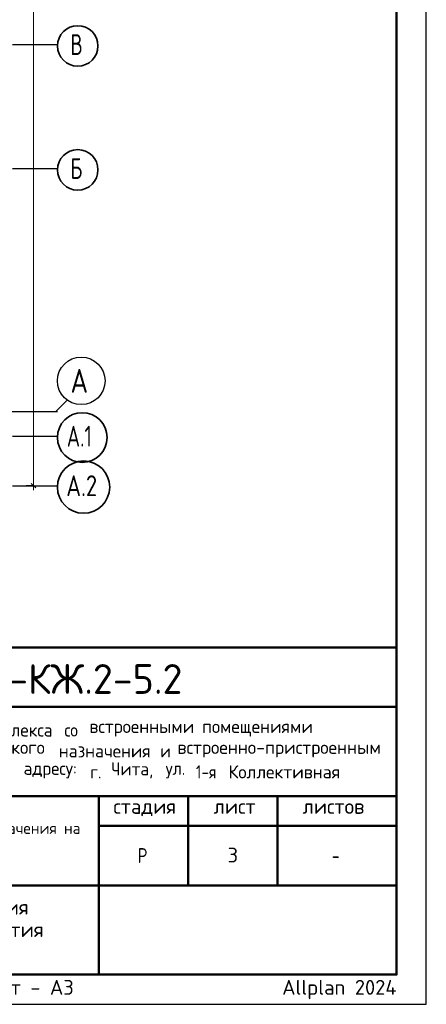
# Model space of a CAD drawing. Header units: millimetres. Extents: x 0 to 50400, y 0 to 39903.
# Tile 9 of 17: x 42203 to 50400, y 0 to 19865. Entities that reach past the tile are written whole.
import ezdxf

# ---------------------------------------------------------------- set-up
doc = ezdxf.new("R2010")
doc.units = ezdxf.units.MM
doc.linetypes.add('______5', pattern=[1320, 960, -120, 120, -120])
for name, color, linetype, lineweight in [('Standard', 7, 'Continuous', 25), ('Надписи', 7, 'Continuous', 25), ('Размерная линия_ общее', 7, 'Continuous', 13)]:
    doc.layers.add(name, color=color, linetype=linetype, lineweight=lineweight)
doc.layers.add('Оси', color=7, linetype='______5', true_color=0x656565)
doc.styles.add('ISOCPEUR', font='txt')

msp = doc.modelspace()

# ---------------------------------------------------------------- linework, layer by layer
at = {"layer": 'Standard', "color": 7, "linetype": 'Continuous', "lineweight": 50, "transparency": 33554687}
for p, q in [((27600, 7200), (49800, 7200)), ((35400, 6000), (49800, 6000)), ((35400, 4200), (49800, 4200)), ((43800, 2400), (43800, 4200)), ((45600, 2400), (45600, 4200)), ((47400, 2400), (47400, 4200)), ((43800, 3600), (49800, 3600)), ((35400, 2400), (49800, 2400)), ((43800, 600), (43800, 2400)), ((43800, 600), (43800, 2400))]:
    msp.add_line(p, q, dxfattribs=at)
at = {"layer": 'Standard', "color": 7, "linetype": 'Continuous', "lineweight": 25, "transparency": 33554687}
for p, q in [((49800, 600), (49800, 7200)), ((27600, 600), (49800, 600)), ((27600, 600), (49800, 600)), ((27600, 600), (49800, 600))]:
    msp.add_line(p, q, dxfattribs=at)
msp.add_lwpolyline([(0, 0), (50400, 0), (50400, 35640), (0, 35640), (0, 0)], close=True, dxfattribs=at)
at = {"layer": 'Standard', "color": 7, "linetype": 'Continuous', "lineweight": 50, "transparency": 33554687}
msp.add_lwpolyline([(2400, 35040), (49800, 35040), (49800, 600), (2400, 600), (2400, 35040)], close=True, dxfattribs=at)
at = {"layer": 'Оси', "color": 8, "linetype": '______5', "lineweight": -3, "transparency": 33554687}
for p, q in [((7736, 19362), (42963, 19362)), ((7736, 16862), (42963, 16862)), ((7736, 11962), (42963, 11962)), ((7736, 11462), (42963, 11462)), ((7736, 10462), (42963, 10462))]:
    msp.add_line(p, q, dxfattribs=at)
at = {"layer": 'Оси', "color": 7, "linetype": 'Continuous', "lineweight": 25, "transparency": 33554687}
msp.add_lwpolyline([(40928, 11962), (42928, 11962), (43163, 12197)], dxfattribs=at)
at = {"layer": 'Оси', "color": 7, "linetype": 'Continuous', "lineweight": 35, "transparency": 33554687}
for centre, radius in [((43372, 19335), 409), ((43372, 16835), 409), ((43464, 11435), 501), ((43490, 10435), 527)]:
    msp.add_circle(centre, radius, dxfattribs=at)
at = {"layer": 'Оси', "color": 7, "linetype": 'Continuous', "lineweight": 25, "transparency": 33554687}
msp.add_circle((43443, 12578), 480, dxfattribs=at)
at = {"layer": 'Размерная линия_ общее', "color": 7, "linetype": 'Continuous', "lineweight": -3, "transparency": 33554687}
for q in [(42330, 10462), (42630, 10462), (42648, 10462)]:
    msp.add_line((42480, 10462), q, dxfattribs=at)
at = {"layer": 'Размерная линия_ общее', "color": 7, "linetype": 'Continuous', "lineweight": 25, "transparency": 33554687}
msp.add_line((42525, 10417), (42435, 10507), dxfattribs=at)
at = {"layer": 'Размерная линия_ общее', "color": 7, "linetype": 'Continuous', "lineweight": 13, "transparency": 33554687}
msp.add_line((42480, 10462), (42480, 10372), dxfattribs=at)
msp.add_lwpolyline([(42480, 10462), (42480, 20945), (42480, 20945), (42480, 32362)], dxfattribs=at)

# ---------------------------------------------------------------- texts
at = {"layer": 'Standard', "color": 7, "linetype": 'Continuous', "lineweight": 50, "transparency": 33554687, "insert": (39882, 6262), "char_height": 600, "width": 6049.91, "attachment_point": 7, "style": 'ISOCPEUR'}
msp.add_mtext('\\W0.98;24-04-КЖ.2-5.2', dxfattribs=at)
at = {"layer": 'Standard', "color": 7, "linetype": 'Continuous', "lineweight": 25, "transparency": 33554687, "attachment_point": 7, "style": 'ISOCPEUR'}
for s, insert, char_height, width in [('\\W0.97;комплекса ', (41257, 5402), 264, 1975.29), ('\\W0.90;со ', (43105, 5402), 264, 620.97), ('\\W0.98;встроенными ', (43607, 5402), 264, 2398.16), ('\\W0.98;помещениями', (45877, 5402), 264, 2292.21), ('\\W0.98;коммерческого ', (40406, 4980), 264, 2714.91), ('\\W0.97;назначения ', (42993, 4980), 264, 2173.24), ('\\W0.87;и ', (45039, 4980), 264, 457.46), ('\\W0.99;встроенно-пристроенным', (45382, 4980), 264, 4298.92), ('\\W0.95;Чита, ', (44049, 4557), 264, 1221.07), ('\\W0.86;1-я ', (45752, 4557), 264, 773.52), ('\\W0.98;Коллективная', (46412, 4557), 264, 2450.61), ('\\W0.96;адресу: ', (42280, 4557), 264, 1472.67), ('\\W0.89;г. ', (43627, 4557), 264, 539.49), ('\\W0.92;ул. ', (45145, 4557), 264, 728.23), ('\\W0.99;стадия    лист     листов', (44091, 3795), 300, 5247.11), ('\\W0.80;Р', (44580, 2850), 300, 359.84), ('\\W0.78;-', (48495, 2850), 300, 326.39)]:
    msp.add_mtext(s, dxfattribs=dict(at, insert=insert, char_height=char_height, width=width))
at = {"layer": 'Standard', "color": 7, "linetype": 'Continuous', "lineweight": 18, "transparency": 33554687, "insert": (35570, 3376), "char_height": 228, "width": 8168.16, "attachment_point": 7, "style": 'ISOCPEUR'}
msp.add_mtext('\\W0.99;общественно-делового и коммерческого назначения на', dxfattribs=at)
at = {"layer": 'Standard', "color": 7, "linetype": 'Continuous', "lineweight": 25, "transparency": 33554687, "insert": (39600, 2110), "char_height": 300, "width": 6170.25, "attachment_point": 2, "line_spacing_factor": 0.903614}
msp.add_mtext('\\A1;{\\fISOCPEUR|i0|b0;\\H300.000000;\\W1.000000;\\C7;Схема фонового армирования}\\P{\\fISOCPEUR|i0|b0;\\H300.000000;\\W1.000000;\\C7;конструкции плиты перекрытия}\\P{\\fISOCPEUR|i0|b0;\\H300.000000;\\W1.000000;\\C7;над 1-ым этажом}\\P', dxfattribs=at)
at = {"layer": 'Standard', "color": 8, "linetype": 'Continuous', "lineweight": 13, "transparency": 33554687, "insert": (49800, 297), "char_height": 300, "width": 14099.36, "attachment_point": 6, "style": 'ISOCPEUR'}
msp.add_mtext('\\A1;{\\fISOCPEUR|i0|b0;\\H300.000000;\\W1.000000;\\C8;Копировал                  формат - А3                      Allplan 2024}\\P', dxfattribs=at)
at = {"layer": 'Надписи', "color": 7, "linetype": 'Continuous', "lineweight": 13, "transparency": 33554687, "insert": (46500, 3012), "char_height": 300, "width": 326.67, "attachment_point": 5, "style": 'ISOCPEUR'}
msp.add_mtext('\\A1;{\\fISOCPEUR|i0|b0;\\H300.000000;\\W1.000000;\\C7;3}\\P', dxfattribs=at)
at = {"layer": 'Оси', "color": 7, "linetype": 'Continuous', "lineweight": 35, "transparency": 33554687, "attachment_point": 7, "style": 'ISOCPEUR'}
for s, insert, char_height, width in [('\\W0.70;В', (43225, 19152), 420, 440.78), ('\\W0.70;Б', (43225, 16652), 420, 440.78), ('\\W0.82;А', (43227, 12338), 480, 628.23), ('\\W0.71;А.1', (43152, 11252), 420, 773.24), ('\\W0.79;А.2', (43141, 10252), 420, 864)]:
    msp.add_mtext(s, dxfattribs=dict(at, insert=insert, char_height=char_height, width=width))

doc.saveas('drawing.dxf')
